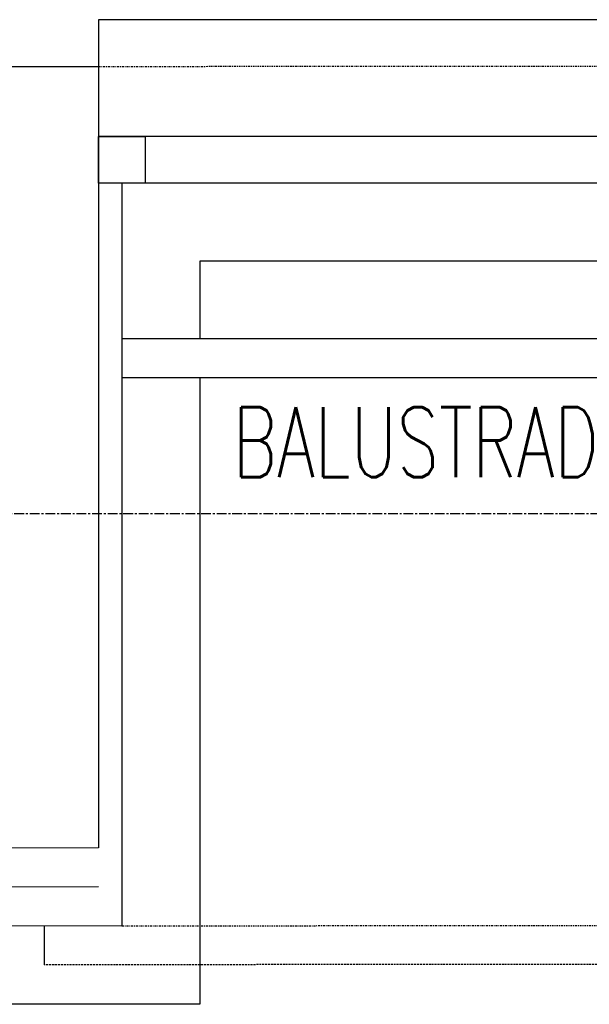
# Model space of a CAD drawing. Header units: inches. Extents: x -281236 to -70395, y 38777 to 102341.
# Tile 119 of 244: x -140350 to -140277, y 50461 to 50588. Entities that reach past the tile are written whole.
import ezdxf

# ---------------------------------------------------------------- set-up
doc = ezdxf.new("R2010")
doc.units = ezdxf.units.IN
doc.header["$MEASUREMENT"] = 0
for name, pattern in [('CENTER', [2, 1.25, -0.25, 0.25, -0.25]), ('DASHDOT', [1, 0.5, -0.25, 0, -0.25]), ('DASHED2', [0.375, 0.25, -0.125])]:
    doc.linetypes.add(name, pattern=pattern)
for name, color, linetype in [('cokół_widok', 255, 'Continuous'), ('Ele-balustrada', 64, 'Continuous'), ('Okn---okna', 5, 'Continuous'), ('Os-osie glowne', 8, 'CENTER'), ('Sc-cegla pelna', 32, 'Continuous'), ('Sc-izolacja term-obrys', 132, 'Continuous'), ('Sc-izolacja term-styropian', 151, 'STYROPIAN-KA'), ('Sc-nadproza kon', 5, 'DASHED2'), ('Sch-opis', 51, 'Continuous'), ('W-idok', 9, 'Continuous')]:
    doc.layers.add(name, color=color, linetype=linetype)
doc.styles.add('ROMANS', font='romans', dxfattribs={"width": 0.85})
doc.linetypes.add('BATTING', pattern='A,0.0001,-0.1,[134,ltypeshp.shx,S=0.1,R=0,X=-0.1,Y=0],-0.2,[134,ltypeshp.shx,S=0.1,R=180,X=0.1,Y=0],-0.1', length=0.4001)
doc.linetypes.add('STYROPIAN-KA', pattern='A,0.0001,-0.1,[135,ltypeshp.shx,S=0.1,R=0,X=-0.1,Y=0],0,[135,ltypeshp.shx,S=0.1,R=180,X=0.1,Y=0],-0.1', length=0.2001)

msp = doc.modelspace()

# ---------------------------------------------------------------- linework, layer by layer
at = {"layer": 'cokół_widok'}
for points in [[(-140028.65, 50546.72), (-140028.71, 50556.72), (-140326.65, 50556.72), (-140326.65, 50546.72)], [(-140326.65, 50541.72), (-140326.65, 50461.29), (-140441.65, 50461.29), (-140441.65, 50541.72)]]:
    msp.add_lwpolyline(points, dxfattribs=at)
at = {"layer": 'Ele-balustrada'}
for p, q in [((-140018.76, 50546.72), (-140336.65, 50546.72)), ((-140018.76, 50541.72), (-140336.65, 50541.72))]:
    msp.add_line(p, q, dxfattribs=at)
at = {"layer": 'Okn---okna'}
for points in [[(-140015.86, 50572.72), (-140339.65, 50572.72)], [(-140333.65, 50572.72), (-140333.65, 50566.72), (-140339.65, 50566.72), (-140339.65, 50572.72), (-140333.65, 50572.72)], [(-140015.86, 50566.72), (-140339.65, 50566.72)]]:
    msp.add_lwpolyline(points, dxfattribs=at)
at = {"layer": 'Os-osie glowne'}
msp.add_line((-143318.47, 50524.29), (-138010.68, 50524.29), dxfattribs=at)
at = {"layer": 'Sc-cegla pelna'}
for p, q in [((-140428.65, 50581.72), (-140339.65, 50581.72)), ((-140339.65, 50581.72), (-140339.65, 50481.36))]:
    msp.add_line(p, q, dxfattribs=at)
msp.add_lwpolyline([(-140339.65, 50481.36), (-140428.65, 50481.28)], dxfattribs=at)
at = {"layer": 'Sc-izolacja term-obrys'}
msp.add_lwpolyline([(-140336.65, 50566.72), (-140336.65, 50471.36), (-140431.65, 50471.27), (-140431.65, 50566.72)], dxfattribs=at)
at = {"layer": 'Sc-izolacja term-styropian', "linetype": 'BATTING', "ltscale": 0.25}
msp.add_lwpolyline([(-140339.65, 50476.36), (-140428.65, 50476.28)], dxfattribs=at)
at = {"layer": 'Sc-nadproza kon', "linetype": 'DASHDOT', "ltscale": 0.5}
for p, q in [((-140339.65, 50581.72), (-140015.85, 50581.9)), ((-140336.65, 50471.36), (-140018.24, 50471.67))]:
    msp.add_line(p, q, dxfattribs=at)
at = {"layer": 'W-idok'}
for p, q in [((-140339.65, 50587.72), (-140339.65, 50581.72)), ((-140015.88, 50587.72), (-140339.65, 50587.72))]:
    msp.add_line(p, q, dxfattribs=at)
at = {"layer": 'W-idok', "linetype": 'DASHED2', "ltscale": 40}
msp.add_line((-140346.65, 50471.36), (-140346.65, 50466.35), dxfattribs=at)
at = {"layer": 'W-idok', "linetype": 'DASHED2'}
msp.add_line((-140008.24, 50466.68), (-140346.65, 50466.35), dxfattribs=at)

# ---------------------------------------------------------------- texts
at = {"layer": 'Sch-opis', "style": 'ROMANS', "width": 0.7}
msp.add_text('BALUSTRADA BB6 mocowanie wg.detalu D682/1 ', height=9, dxfattribs=at).set_placement((-140322.39, 50528.96))

doc.saveas('drawing.dxf')
